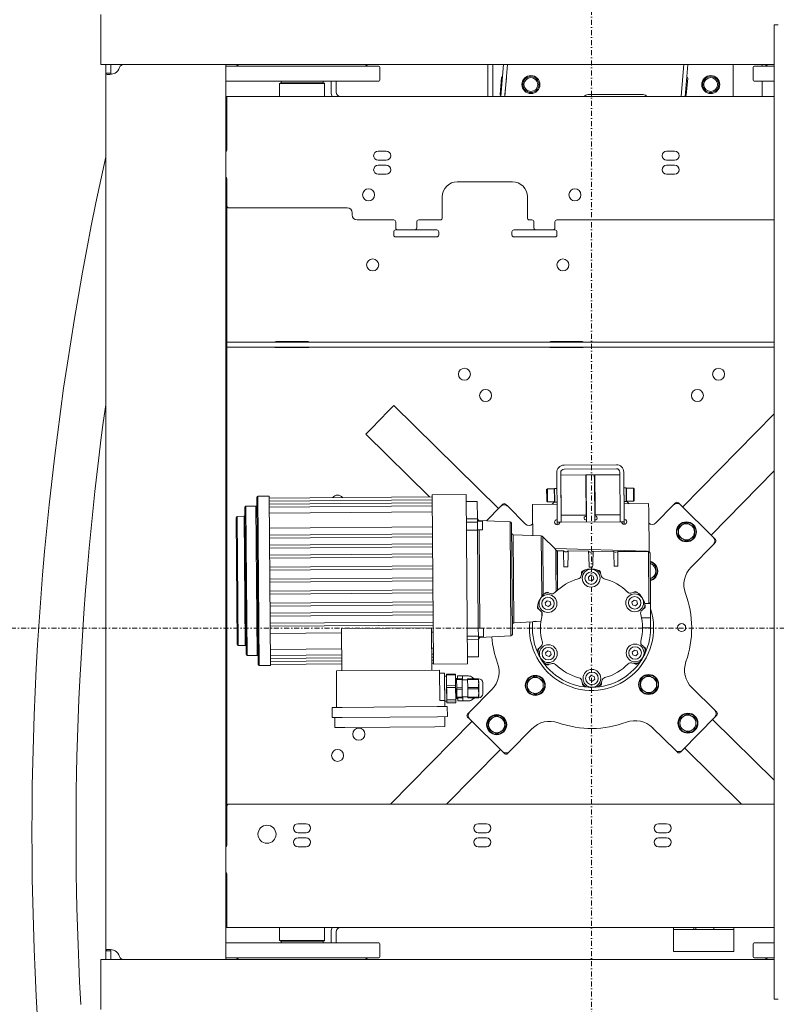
# Model space of a CAD drawing. Header units: millimetres. Extents: x -47038 to 86296, y -75637 to 48966.
# Tile 68 of 174: x -37646 to -36891, y 31550 to 32533. Entities that reach past the tile are written whole.
import ezdxf

# ---------------------------------------------------------------- set-up
doc = ezdxf.new("R2010")
doc.units = ezdxf.units.MM
doc.linetypes.add('DASHDOT', pattern=[1, 0.5, -0.25, 0, -0.25])
doc.layers.add('00 - nowa technologia myjni_Nr_pióra__95', color=7, linetype='Continuous', lineweight=20, true_color=0x7c7c7c)
doc.layers.add('XREF', color=8, linetype='Continuous', lineweight=9)

# ---------------------------------------------------------------- blocks, each defined once
blk = doc.blocks.new('parter 2025.10.15')
at = {"layer": '00 - nowa technologia myjni_Nr_pióra__95', "color": 8, "linetype": 'DASHDOT', "lineweight": 5}
for p, q in [((138.519, 2711.051), (138.519, 2585.601)), ((201.243, 2648.325), (75.793, 2648.325))]:
    blk.add_line(p, q, dxfattribs=at)
at = {"layer": '00 - nowa technologia myjni_Nr_pióra__95', "color": 8, "linetype": 'Continuous', "lineweight": 5}
for p, q in [((89.518, 2709.575), (89.518, 2705.576)), ((156.769, 2706.026), (156.769, 2708.526)), ((157.169, 2708.526), (156.769, 2708.526)), ((156.769, 2706.026), (156.769, 2613.826)), ((89.518, 2705.576), (89.518, 2704.575)), ((89.518, 2704.575), (156.769, 2704.575)), ((90.018, 2704.575), (90.018, 2704.29)), ((90.519, 2704.575), (90.018, 2704.575)), ((90.018, 2703.715), (90.018, 2704.29)), ((90.904, 2704.575), (90.519, 2704.575)), ((90.519, 2704.575), (90.519, 2704.29)), ((90.519, 2703.715), (90.519, 2704.29)), ((102.018, 2704.575), (91.79, 2704.575)), ((102.018, 2704.575), (102.018, 2615.276)), ((102.018, 2704.426), (105.951, 2704.426)), ((105.951, 2704.426), (117.269, 2704.426)), ((117.368, 2703.026), (117.368, 2704.326)), ((128.168, 2704.576), (128.168, 2701.376)), ((128.669, 2701.376), (128.669, 2704.576)), ((129.742, 2704.575), (129.536, 2702.217)), ((130.144, 2704.575), (129.934, 2702.182)), ((147.742, 2704.575), (147.536, 2702.217)), ((148.144, 2704.575), (147.934, 2702.182)), ((152.668, 2704.576), (152.668, 2701.376)), ((154.669, 2703.026), (154.669, 2704.326)), ((154.769, 2704.426), (156.769, 2704.426)), ((155.569, 2704.426), (155.569, 2704.576)), ((90.018, 2616.136), (90.018, 2703.715)), ((90.519, 2703.715), (90.018, 2703.715)), ((102.018, 2702.926), (105.951, 2702.926)), ((105.951, 2702.926), (117.269, 2702.926)), ((107.538, 2702.926), (107.518, 2702.906)), ((110.625, 2702.906), (107.518, 2702.906)), ((107.518, 2702.906), (107.518, 2702.746)), ((110.616, 2702.926), (107.538, 2702.926)), ((111.698, 2702.926), (110.616, 2702.926)), ((111.718, 2702.906), (110.625, 2702.906)), ((111.698, 2702.926), (111.718, 2702.906)), ((111.718, 2702.906), (111.718, 2702.746)), ((112.518, 2702.926), (112.518, 2701.815)), ((113.019, 2701.815), (113.019, 2702.926)), ((129.382, 2701.595), (129.53, 2703.289)), ((130.028, 2703.245), (129.88, 2701.551)), ((148.127, 2703.201), (147.978, 2701.508)), ((148.033, 2703.31), (148.036, 2703.31)), ((154.769, 2702.926), (156.769, 2702.926)), ((155.569, 2701.376), (155.569, 2702.926)), ((107.419, 2702.725), (107.368, 2702.675)), ((107.368, 2702.675), (109.619, 2702.675)), ((107.368, 2701.376), (107.368, 2702.675)), ((107.419, 2702.725), (109.619, 2702.725)), ((110.625, 2702.746), (107.518, 2702.746)), ((107.538, 2702.725), (107.518, 2702.746)), ((109.619, 2702.725), (111.819, 2702.725)), ((109.619, 2702.675), (111.868, 2702.675)), ((111.718, 2702.746), (110.625, 2702.746)), ((111.698, 2702.725), (111.718, 2702.746)), ((111.819, 2702.725), (111.868, 2702.675)), ((111.868, 2701.376), (111.868, 2702.675)), ((129.536, 2702.217), (129.462, 2701.376)), ((129.934, 2702.182), (129.864, 2701.376)), ((147.536, 2702.217), (147.462, 2701.376)), ((147.934, 2702.182), (147.864, 2701.376)), ((102.018, 2701.376), (102.119, 2701.376)), ((102.119, 2701.376), (102.119, 2700.435)), ((102.119, 2701.376), (156.769, 2701.376)), ((138.168, 2701.576), (143.669, 2701.576)), ((147.87, 2701.417), (147.867, 2701.417)), ((102.119, 2700.876), (102.018, 2700.876)), ((102.119, 2696.076), (102.119, 2700.435)), ((102.119, 2697.876), (102.018, 2697.876)), ((117.218, 2695.926), (118.019, 2695.926)), ((117.218, 2695.026), (118.019, 2695.026)), ((146.019, 2695.926), (146.819, 2695.926)), ((146.019, 2695.026), (146.819, 2695.026)), ((117.218, 2694.525), (118.019, 2694.525)), ((146.019, 2694.525), (146.819, 2694.525)), ((102.119, 2690.476), (102.119, 2693.176)), ((117.218, 2693.626), (118.019, 2693.626)), ((146.019, 2693.626), (146.819, 2693.626)), ((130.618, 2692.876), (125.119, 2692.876)), ((123.618, 2689.276), (123.618, 2691.376)), ((132.119, 2689.276), (132.119, 2691.376)), ((102.119, 2690.175), (102.018, 2690.175)), ((102.119, 2690.475), (102.119, 2690.376)), ((102.119, 2690.175), (102.119, 2690.376)), ((102.119, 2690.175), (102.119, 2688.176)), ((114.119, 2690.276), (102.318, 2690.276)), ((114.619, 2689.575), (114.619, 2689.776)), ((102.119, 2688.176), (102.119, 2677.315)), ((118.768, 2689.076), (115.119, 2689.076)), ((118.969, 2688.876), (118.969, 2688.275)), ((121.068, 2688.876), (121.068, 2688.275)), ((123.419, 2689.076), (121.268, 2689.076)), ((132.569, 2689.076), (132.318, 2689.076)), ((132.769, 2688.876), (132.769, 2688.275)), ((134.868, 2688.876), (134.868, 2688.275)), ((156.769, 2689.076), (135.069, 2689.076)), ((118.768, 2687.876), (118.768, 2687.576)), ((119.168, 2688.076), (118.969, 2688.076)), ((118.969, 2687.376), (123.069, 2687.376)), ((120.869, 2688.076), (119.169, 2688.076)), ((123.069, 2688.076), (120.869, 2688.076)), ((123.268, 2687.876), (123.268, 2687.576)), ((130.569, 2687.876), (130.569, 2687.576)), ((132.968, 2688.076), (130.768, 2688.076)), ((130.768, 2687.376), (134.868, 2687.376)), ((134.669, 2688.076), (132.968, 2688.076)), ((134.868, 2688.076), (134.668, 2688.076)), ((135.069, 2687.576), (135.069, 2687.876)), ((102.119, 2675.102), (102.119, 2677.315)), ((102.119, 2676.876), (102.318, 2676.876)), ((102.119, 2676.876), (102.119, 2676.376)), ((102.119, 2676.376), (102.318, 2676.376)), ((102.318, 2676.876), (103.737, 2676.876)), ((102.318, 2676.376), (103.737, 2676.376)), ((103.737, 2676.876), (105.447, 2676.876)), ((103.737, 2676.376), (105.447, 2676.376)), ((105.447, 2676.876), (112.295, 2676.876)), ((105.447, 2676.376), (112.295, 2676.376)), ((107.018, 2676.926), (110.219, 2676.926)), ((112.295, 2676.876), (119.135, 2676.876)), ((112.295, 2676.376), (119.135, 2676.376)), ((119.135, 2676.876), (152.902, 2676.876)), ((119.135, 2676.376), (152.902, 2676.376)), ((134.418, 2676.926), (137.619, 2676.926)), ((152.902, 2676.876), (156.769, 2676.876)), ((152.902, 2676.376), (156.769, 2676.376)), ((110.219, 2676.326), (107.018, 2676.326)), ((137.619, 2676.326), (134.418, 2676.326)), ((102.119, 2675.102), (102.119, 2657.472)), ((118.227, 2669.978), (118.789, 2670.548)), ((129.23, 2660.272), (118.789, 2670.548)), ((116.544, 2668.267), (118.227, 2669.978)), ((147.614, 2660.42), (156.769, 2669.721)), ((115.983, 2667.697), (116.544, 2668.267)), ((122.335, 2661.446), (115.983, 2667.697)), ((135.778, 2664.604), (140.998, 2664.646)), ((135.08, 2659.398), (135.044, 2663.858)), ((135.444, 2663.861), (135.48, 2659.402)), ((135.446, 2663.602), (137.946, 2663.621)), ((135.446, 2663.602), (135.451, 2663.017)), ((135.781, 2664.204), (141.001, 2664.246)), ((137.946, 2663.621), (137.951, 2663.037)), ((137.996, 2663.622), (138.796, 2663.628)), ((137.996, 2663.622), (138, 2663.122)), ((138.796, 2663.628), (138.8, 2663.128)), ((141.346, 2663.649), (138.846, 2663.629)), ((138.873, 2660.214), (138.846, 2663.629)), ((141.344, 2663.909), (141.38, 2659.449)), ((141.78, 2659.452), (141.744, 2663.912)), ((150.465, 2657.614), (156.769, 2664.019)), ((135.451, 2663.017), (135.478, 2659.602)), ((137.951, 2663.037), (137.978, 2659.622)), ((138.034, 2658.922), (138, 2663.122)), ((138.834, 2658.928), (138.8, 2663.128)), ((122.611, 2661.649), (126.011, 2661.676)), ((122.747, 2644.749), (122.611, 2661.649)), ((126.011, 2661.676), (126.147, 2644.777)), ((134.038, 2662.16), (134.117, 2662.241)), ((134.045, 2661.317), (134.038, 2662.16)), ((134.803, 2662.246), (134.117, 2662.241)), ((134.125, 2661.279), (134.117, 2662.241)), ((134.811, 2661.285), (134.803, 2662.246)), ((134.837, 2662.213), (134.803, 2662.246)), ((135.057, 2662.273), (134.837, 2662.271)), ((134.847, 2661.044), (134.837, 2662.271)), ((141.757, 2662.327), (141.977, 2662.329)), ((141.757, 2662.327), (141.758, 2662.205)), ((141.758, 2662.205), (141.767, 2660.977)), ((141.977, 2662.329), (141.978, 2662.207)), ((141.977, 2662.27), (142.01, 2662.304)), ((141.977, 2662.27), (141.98, 2661.949)), ((141.978, 2662.207), (141.987, 2660.979)), ((141.98, 2661.949), (141.987, 2661.037)), ((142.01, 2662.304), (142.697, 2662.309)), ((142.01, 2662.304), (142.013, 2661.966)), ((142.013, 2661.966), (142.021, 2661.004)), ((142.697, 2662.309), (142.699, 2661.971)), ((142.777, 2662.23), (142.697, 2662.309)), ((142.699, 2661.971), (142.707, 2661.01)), ((142.777, 2662.23), (142.78, 2661.933)), ((142.78, 2661.933), (142.787, 2661.09)), ((105.113, 2661.409), (105.246, 2644.709)), ((105.212, 2661.51), (106.342, 2661.519)), ((105.212, 2661.51), (105.347, 2644.61)), ((106.342, 2661.519), (106.477, 2644.619)), ((106.344, 2661.319), (122.613, 2661.449)), ((106.346, 2661.019), (122.615, 2661.149)), ((106.348, 2660.719), (122.618, 2660.849)), ((127.117, 2660.984), (126.017, 2660.975)), ((127.117, 2660.984), (127.131, 2659.245)), ((129.442, 2660.488), (129.651, 2660.7)), ((129.934, 2660.702), (130.148, 2660.492)), ((132.619, 2660.679), (135.069, 2660.698)), ((132.619, 2660.679), (132.625, 2659.939)), ((134.047, 2661.02), (134.045, 2661.317)), ((134.047, 2661.02), (134.128, 2660.941)), ((134.128, 2660.941), (134.125, 2661.279)), ((134.814, 2660.946), (134.128, 2660.941)), ((134.577, 2660.695), (134.847, 2660.969)), ((134.814, 2660.946), (134.811, 2661.285)), ((134.847, 2660.98), (134.814, 2660.946)), ((134.848, 2660.922), (134.847, 2661.044)), ((135.068, 2660.923), (134.848, 2660.922)), ((141.767, 2660.977), (141.987, 2660.979)), ((141.769, 2660.752), (144.219, 2660.772)), ((141.769, 2660.752), (141.775, 2660.012)), ((141.987, 2661.037), (142.021, 2661.004)), ((141.987, 2661.026), (142.262, 2660.756)), ((142.021, 2661.004), (142.707, 2661.01)), ((142.787, 2661.09), (142.707, 2661.01)), ((144.225, 2660.032), (144.219, 2660.772)), ((144.93, 2658.832), (146.694, 2660.625)), ((146.695, 2660.626), (146.904, 2660.838)), ((147.187, 2660.84), (147.401, 2660.63)), ((147.401, 2660.63), (150.679, 2657.404)), ((103.921, 2660.399), (104.038, 2645.7)), ((104.02, 2660.5), (105.02, 2660.508)), ((104.139, 2645.6), (104.02, 2660.5)), ((105.139, 2645.608), (105.02, 2660.508)), ((106.351, 2660.419), (122.62, 2660.549)), ((106.356, 2659.818), (122.625, 2659.949)), ((128.032, 2659.055), (129.441, 2660.486)), ((130.148, 2660.492), (131.94, 2658.728)), ((132.644, 2657.585), (132.625, 2659.939)), ((138.878, 2659.629), (138.873, 2660.214)), ((141.378, 2659.649), (138.878, 2659.629)), ((138.879, 2659.529), (138.878, 2659.629)), ((141.775, 2660.012), (141.782, 2659.202)), ((144.225, 2660.032), (144.258, 2655.963)), ((103.029, 2659.392), (103.131, 2646.692)), ((103.128, 2659.493), (103.828, 2659.499)), ((103.231, 2646.593), (103.128, 2659.493)), ((103.931, 2646.599), (103.828, 2659.499)), ((127.131, 2659.245), (126.031, 2659.237)), ((127.133, 2658.927), (126.033, 2658.918)), ((127.133, 2658.927), (127.131, 2659.245)), ((127.133, 2658.999), (127.613, 2659.002)), ((127.14, 2658.121), (127.133, 2658.927)), ((127.282, 2659.085), (127.283, 2659)), ((127.282, 2659.085), (130.383, 2658.961)), ((127.633, 2658.983), (127.638, 2658.291)), ((130.474, 2647.56), (130.383, 2658.961)), ((130.623, 2647.712), (130.534, 2658.813)), ((135.084, 2658.899), (135.08, 2659.398)), ((135.084, 2658.899), (135.484, 2658.902)), ((135.086, 2658.648), (135.084, 2658.899)), ((135.334, 2658.9), (141.534, 2658.95)), ((135.478, 2659.602), (137.978, 2659.622)), ((135.484, 2658.902), (135.48, 2659.402)), ((137.979, 2659.522), (137.978, 2659.622)), ((141.38, 2659.449), (141.384, 2658.949)), ((141.784, 2658.952), (141.384, 2658.949)), ((141.78, 2659.452), (141.784, 2658.952)), ((141.786, 2658.702), (141.784, 2658.952)), ((147.966, 2658.871), (147.571, 2658.631)), ((148.355, 2658.659), (147.966, 2658.871)), ((148.371, 2658.65), (148.355, 2658.659)), ((148.776, 2658.429), (148.371, 2658.65)), ((106.368, 2658.322), (122.637, 2658.452)), ((106.373, 2657.619), (122.643, 2657.749)), ((126.04, 2658.112), (127.14, 2658.121)), ((127.14, 2658.148), (127.619, 2658.152)), ((127.14, 2658.121), (127.218, 2648.344)), ((127.29, 2658.15), (127.368, 2648.323)), ((127.638, 2658.291), (127.639, 2658.173)), ((130.694, 2657.664), (130.764, 2648.863)), ((130.694, 2657.664), (133.495, 2657.551)), ((147.571, 2658.631), (147.177, 2658.39)), ((147.177, 2658.39), (147.188, 2657.928)), ((147.188, 2657.928), (147.199, 2657.467)), ((148.788, 2657.967), (148.776, 2658.429)), ((148.799, 2657.505), (148.788, 2657.967)), ((102.119, 2657.472), (102.119, 2645.212)), ((122.645, 2657.449), (106.376, 2657.319)), ((106.381, 2656.619), (122.651, 2656.749)), ((133.543, 2651.493), (133.495, 2657.551)), ((133.645, 2657.452), (133.692, 2651.676)), ((133.645, 2657.452), (134.849, 2656.268)), ((147.199, 2657.467), (147.605, 2657.245)), ((147.605, 2657.245), (147.621, 2657.236)), ((147.621, 2657.236), (148.01, 2657.024)), ((148.01, 2657.024), (148.404, 2657.265)), ((148.404, 2657.265), (148.799, 2657.505)), ((150.685, 2656.696), (148.455, 2654.43)), ((150.679, 2657.404), (150.893, 2657.193)), ((150.895, 2656.91), (150.685, 2656.696)), ((122.653, 2656.449), (106.384, 2656.319)), ((106.389, 2655.619), (122.659, 2655.749)), ((144.066, 2656.02), (134.849, 2656.268)), ((134.966, 2654.922), (134.956, 2656.155)), ((135.107, 2656.058), (135.096, 2656.058)), ((135.096, 2656.058), (135.104, 2655.108)), ((135.726, 2656.052), (135.107, 2656.058)), ((135.107, 2656.058), (135.138, 2652.142)), ((138.223, 2656.026), (136.18, 2656.047)), ((138.683, 2656.021), (138.68, 2655.866)), ((140.748, 2656.001), (138.683, 2656.021)), ((144.064, 2655.968), (141.158, 2655.996)), ((144.066, 2656.02), (144.064, 2655.968)), ((144.065, 2655.973), (144.207, 2655.971)), ((144.249, 2650.79), (144.207, 2655.971)), ((144.359, 2655.822), (144.398, 2650.922)), ((122.661, 2655.449), (106.392, 2655.319)), ((134.971, 2654.185), (134.966, 2654.922)), ((135.104, 2655.108), (135.128, 2652.133)), ((144.497, 2654.739), (144.367, 2654.81)), ((144.513, 2654.73), (144.497, 2654.739)), ((144.919, 2654.508), (144.513, 2654.73)), ((106.399, 2654.419), (122.668, 2654.549)), ((122.671, 2654.249), (106.401, 2654.119)), ((134.989, 2652.005), (134.971, 2654.185)), ((135.766, 2654.454), (136.165, 2654.457)), ((137.52, 2653.769), (137.524, 2653.913)), ((138.3, 2654.424), (138.631, 2654.427)), ((139.424, 2653.928), (139.43, 2653.785)), ((140.779, 2654.514), (141.15, 2654.517)), ((144.93, 2654.047), (144.919, 2654.508)), ((144.941, 2653.585), (144.93, 2654.047)), ((106.408, 2653.219), (122.678, 2653.349)), ((122.68, 2653.049), (106.411, 2652.919)), ((138.202, 2653.41), (138.414, 2653.607)), ((138.267, 2653.129), (138.202, 2653.41)), ((138.544, 2653.044), (138.267, 2653.129)), ((138.414, 2653.607), (138.69, 2653.522)), ((138.755, 2653.241), (138.544, 2653.044)), ((138.69, 2653.522), (138.755, 2653.241)), ((144.379, 2653.242), (144.547, 2653.344)), ((144.547, 2653.344), (144.941, 2653.585)), ((106.418, 2652.019), (122.687, 2652.149)), ((122.69, 2651.849), (106.42, 2651.719)), ((134.119, 2651.911), (134.246, 2651.845)), ((142.734, 2651.912), (142.86, 2651.981)), ((106.428, 2650.819), (122.697, 2650.949)), ((133.892, 2650.875), (134.104, 2651.072)), ((133.958, 2650.594), (133.892, 2650.875)), ((134.104, 2651.072), (134.38, 2650.988)), ((134.38, 2650.988), (134.445, 2650.706)), ((142.552, 2650.944), (142.764, 2651.142)), ((142.618, 2650.663), (142.552, 2650.944)), ((142.764, 2651.142), (143.04, 2651.057)), ((143.04, 2651.057), (143.105, 2650.776)), ((143.84, 2650.791), (143.999, 2650.796)), ((144.41, 2649.373), (144.398, 2650.922)), ((122.699, 2650.649), (106.43, 2650.519)), ((106.436, 2649.819), (122.705, 2649.949)), ((133.305, 2650.183), (133.183, 2650.258)), ((133.559, 2649.506), (133.556, 2649.918)), ((134.234, 2650.51), (133.958, 2650.594)), ((134.445, 2650.706), (134.234, 2650.51)), ((142.894, 2650.579), (142.618, 2650.663)), ((143.105, 2650.776), (142.894, 2650.579)), ((143.823, 2650.343), (143.702, 2650.266)), ((122.707, 2649.649), (106.438, 2649.519)), ((106.443, 2648.819), (122.713, 2648.949)), ((132.613, 2648.967), (130.764, 2648.863)), ((132.613, 2648.967), (132.619, 2648.278)), ((133.47, 2649.034), (133.013, 2649.008)), ((143.51, 2649.365), (144.41, 2649.373)), ((144.418, 2648.373), (144.41, 2649.373)), ((122.715, 2648.649), (106.446, 2648.519)), ((113.561, 2647.872), (106.452, 2647.816)), ((122.558, 2648.371), (113.558, 2648.299)), ((113.558, 2648.299), (113.592, 2644.076)), ((122.558, 2648.371), (122.591, 2644.148)), ((122.721, 2647.946), (122.561, 2647.944)), ((127.218, 2648.344), (126.118, 2648.335)), ((127.224, 2647.539), (127.218, 2648.344)), ((127.218, 2648.321), (127.698, 2648.325)), ((127.718, 2648.305), (127.719, 2648.187)), ((127.725, 2647.495), (127.719, 2648.187)), ((144.418, 2648.373), (143.617, 2648.366)), ((127.224, 2647.539), (126.124, 2647.53)), ((127.227, 2647.221), (126.127, 2647.212)), ((127.227, 2647.221), (127.224, 2647.539)), ((127.225, 2647.472), (127.705, 2647.475)), ((127.227, 2647.221), (127.241, 2645.486)), ((127.375, 2647.473), (127.376, 2647.387)), ((130.474, 2647.56), (127.376, 2647.387)), ((103.931, 2646.599), (103.231, 2646.593)), ((113.574, 2646.276), (106.464, 2646.219)), ((122.734, 2646.349), (122.574, 2646.348)), ((133.214, 2646.308), (133.335, 2646.385)), ((133.933, 2645.876), (134.144, 2646.072)), ((133.998, 2645.594), (133.933, 2645.876)), ((134.144, 2646.072), (134.42, 2645.988)), ((134.42, 2645.988), (134.485, 2645.707)), ((142.592, 2645.945), (142.804, 2646.142)), ((142.657, 2645.664), (142.592, 2645.945)), ((142.804, 2646.142), (143.08, 2646.057)), ((143.08, 2646.057), (143.145, 2645.776)), ((143.732, 2646.469), (143.855, 2646.393)), ((102.119, 2645.212), (102.119, 2635.454)), ((105.139, 2645.608), (104.139, 2645.6)), ((113.579, 2645.676), (106.469, 2645.619)), ((113.581, 2645.376), (106.472, 2645.319)), ((113.584, 2645.076), (106.474, 2645.019)), ((122.739, 2645.749), (122.579, 2645.748)), ((122.741, 2645.449), (122.581, 2645.448)), ((122.743, 2645.149), (122.583, 2645.148)), ((127.241, 2645.486), (126.141, 2645.478)), ((134.274, 2645.51), (133.998, 2645.594)), ((134.485, 2645.707), (134.274, 2645.51)), ((142.934, 2645.579), (142.657, 2645.664)), ((143.145, 2645.776), (142.934, 2645.579)), ((106.477, 2644.619), (105.347, 2644.61)), ((113.586, 2644.776), (106.476, 2644.719)), ((123.341, 2644.154), (113.042, 2644.072)), ((113.071, 2640.422), (113.042, 2644.072)), ((122.746, 2644.849), (122.586, 2644.848)), ((126.147, 2644.777), (122.747, 2644.749)), ((123.366, 2641.104), (123.341, 2644.154)), ((134.303, 2644.739), (134.177, 2644.671)), ((142.918, 2644.74), (142.791, 2644.807)), ((123.344, 2643.854), (123.844, 2643.858)), ((123.844, 2643.858), (123.849, 2643.158)), ((123.846, 2643.558), (124.046, 2643.56)), ((123.846, 2643.558), (123.866, 2641.058)), ((123.866, 2641.108), (123.849, 2643.158)), ((124.945, 2643.745), (124.045, 2643.738)), ((124.045, 2643.7), (124.045, 2643.738)), ((124.045, 2643.655), (124.045, 2643.7)), ((124.945, 2643.662), (124.045, 2643.655)), ((124.045, 2643.655), (124.054, 2642.627)), ((124.046, 2643.56), (124.066, 2641.06)), ((124.945, 2643.745), (124.945, 2643.708)), ((124.945, 2643.708), (124.945, 2643.662)), ((124.945, 2643.662), (124.954, 2642.635)), ((124.948, 2643.317), (125.148, 2643.319)), ((124.963, 2641.467), (124.949, 2643.167)), ((125.049, 2643.271), (125.598, 2643.275)), ((125.049, 2643.204), (125.049, 2643.271)), ((125.049, 2643.204), (125.599, 2643.209)), ((125.056, 2642.393), (125.049, 2643.204)), ((125.146, 2643.568), (125.646, 2643.573)), ((125.146, 2643.543), (125.146, 2643.568)), ((125.148, 2643.272), (125.146, 2643.543)), ((125.599, 2643.209), (125.598, 2643.275)), ((125.605, 2642.398), (125.599, 2643.209)), ((126.149, 2643.177), (125.599, 2643.172)), ((126.154, 2643.577), (125.646, 2643.573)), ((125.646, 2643.548), (125.646, 2643.573)), ((125.649, 2643.173), (125.646, 2643.548)), ((126.149, 2643.28), (127.185, 2643.288)), ((126.149, 2643.213), (126.149, 2643.28)), ((126.149, 2643.213), (127.186, 2643.221)), ((126.156, 2642.402), (126.149, 2643.213)), ((126.154, 2643.577), (126.236, 2643.577)), ((126.647, 2643.427), (126.648, 2643.293)), ((126.648, 2643.33), (126.762, 2643.332)), ((126.648, 2643.284), (126.648, 2643.293)), ((126.762, 2643.285), (126.762, 2643.332)), ((127.185, 2643.288), (127.186, 2643.221)), ((127.252, 2642.816), (127.249, 2643.285)), ((132.491, 2643.307), (132.096, 2643.066)), ((132.096, 2643.066), (132.107, 2642.605)), ((132.885, 2643.547), (132.491, 2643.307)), ((133.274, 2643.335), (132.885, 2643.547)), ((133.29, 2643.326), (133.274, 2643.335)), ((133.696, 2643.105), (133.29, 2643.326)), ((133.707, 2642.643), (133.696, 2643.105)), ((138.282, 2643.41), (138.494, 2643.607)), ((138.347, 2643.129), (138.282, 2643.41)), ((138.624, 2643.045), (138.347, 2643.129)), ((138.494, 2643.607), (138.77, 2643.523)), ((138.835, 2643.241), (138.624, 2643.045)), ((138.77, 2643.523), (138.835, 2643.241)), ((143.804, 2643.397), (143.41, 2643.157)), ((143.41, 2643.157), (143.421, 2642.695)), ((144.198, 2643.638), (143.804, 2643.397)), ((144.587, 2643.426), (144.198, 2643.638)), ((144.604, 2643.416), (144.587, 2643.426)), ((145.009, 2643.195), (144.604, 2643.416)), ((145.02, 2642.733), (145.009, 2643.195)), ((124.954, 2642.635), (124.054, 2642.627)), ((124.055, 2642.407), (124.054, 2642.627)), ((124.955, 2642.415), (124.055, 2642.407)), ((124.055, 2642.407), (124.065, 2641.199)), ((124.954, 2642.635), (124.955, 2642.415)), ((124.955, 2642.415), (124.965, 2641.206)), ((125.056, 2642.393), (125.605, 2642.398)), ((125.057, 2642.258), (125.056, 2642.393)), ((125.057, 2642.258), (125.607, 2642.262)), ((125.063, 2641.44), (125.057, 2642.258)), ((125.607, 2642.262), (125.605, 2642.398)), ((125.613, 2641.444), (125.607, 2642.262)), ((126.156, 2642.402), (127.192, 2642.411)), ((126.157, 2642.266), (126.156, 2642.402)), ((126.157, 2642.266), (127.193, 2642.275)), ((126.163, 2641.449), (126.157, 2642.266)), ((126.352, 2639.955), (128.582, 2642.221)), ((127.193, 2642.275), (127.192, 2642.411)), ((127.26, 2641.886), (127.252, 2642.816)), ((127.652, 2642.888), (127.658, 2642.079)), ((127.658, 2642.079), (127.661, 2641.789)), ((132.107, 2642.605), (132.118, 2642.143)), ((132.118, 2642.143), (132.524, 2641.922)), ((133.324, 2641.941), (133.718, 2642.181)), ((133.718, 2642.181), (133.707, 2642.643)), ((137.613, 2642.723), (137.607, 2642.866)), ((139.517, 2642.882), (139.513, 2642.738)), ((143.421, 2642.695), (143.432, 2642.233)), ((143.432, 2642.233), (143.837, 2642.012)), ((143.837, 2642.012), (143.854, 2642.003)), ((143.854, 2642.003), (144.243, 2641.791)), ((144.243, 2641.791), (144.637, 2642.031)), ((144.637, 2642.031), (145.031, 2642.272)), ((145.031, 2642.272), (145.02, 2642.733)), ((148.551, 2642.381), (150.817, 2640.15)), ((123.866, 2641.108), (123.366, 2641.104)), ((123.871, 2640.508), (123.866, 2641.108)), ((123.866, 2641.058), (124.066, 2641.06)), ((123.866, 2641.058), (124.066, 2641.06)), ((124.965, 2641.206), (124.065, 2641.199)), ((124.066, 2641.062), (124.065, 2641.199)), ((124.966, 2641.069), (124.066, 2641.062)), ((124.068, 2640.882), (124.066, 2641.062)), ((124.964, 2641.317), (125.164, 2641.319)), ((124.965, 2641.206), (124.966, 2641.069)), ((124.966, 2641.069), (124.968, 2640.889)), ((125.063, 2641.44), (125.613, 2641.444)), ((125.064, 2641.371), (125.063, 2641.44)), ((125.064, 2641.371), (125.614, 2641.376)), ((125.064, 2641.371), (125.064, 2641.364)), ((125.064, 2641.364), (125.614, 2641.369)), ((125.166, 2641.093), (125.164, 2641.365)), ((125.166, 2641.068), (125.166, 2641.093)), ((125.166, 2641.068), (125.666, 2641.073)), ((126.163, 2641.477), (125.613, 2641.472)), ((125.614, 2641.376), (125.613, 2641.444)), ((125.614, 2641.376), (125.614, 2641.369)), ((125.666, 2641.098), (125.663, 2641.472)), ((125.666, 2641.073), (125.666, 2641.098)), ((126.174, 2641.077), (125.666, 2641.073)), ((126.163, 2641.449), (127.2, 2641.457)), ((126.164, 2641.38), (126.163, 2641.449)), ((126.164, 2641.38), (127.2, 2641.388)), ((126.164, 2641.373), (127.2, 2641.381)), ((126.164, 2641.38), (126.164, 2641.373)), ((126.256, 2641.078), (126.174, 2641.077)), ((126.665, 2641.234), (126.664, 2641.377)), ((126.664, 2641.331), (126.778, 2641.331)), ((126.778, 2641.378), (126.778, 2641.331)), ((127.2, 2641.457), (127.2, 2641.388)), ((127.26, 2641.866), (127.26, 2641.886)), ((127.26, 2641.866), (127.26, 2641.886)), ((127.264, 2641.385), (127.26, 2641.866)), ((132.524, 2641.922), (132.54, 2641.912)), ((132.54, 2641.912), (132.929, 2641.7)), ((132.929, 2641.7), (133.324, 2641.941)), ((112.621, 2640.418), (113.621, 2640.426)), ((112.629, 2639.418), (112.621, 2640.418)), ((123.121, 2640.502), (113.621, 2640.426)), ((123.121, 2640.502), (123.782, 2640.507)), ((123.871, 2640.508), (123.782, 2640.507)), ((123.871, 2640.508), (124.121, 2640.51)), ((124.968, 2640.889), (124.068, 2640.882)), ((124.121, 2640.51), (124.129, 2639.51)), ((150.817, 2640.15), (151.031, 2639.94)), ((113.629, 2639.426), (112.629, 2639.418)), ((112.887, 2638.42), (112.879, 2639.42)), ((123.129, 2639.502), (113.629, 2639.426)), ((126.572, 2639.037), (118.441, 2630.775)), ((124.129, 2639.51), (123.129, 2639.502)), ((123.879, 2639.508), (123.887, 2638.508)), ((126.142, 2639.741), (126.351, 2639.953)), ((126.358, 2639.248), (126.144, 2639.458)), ((129.636, 2636.021), (126.358, 2639.248)), ((128.633, 2639.387), (128.238, 2639.146)), ((128.238, 2639.146), (128.25, 2638.684)), ((129.027, 2639.627), (128.633, 2639.387)), ((129.416, 2639.415), (129.027, 2639.627)), ((129.433, 2639.406), (129.416, 2639.415)), ((129.838, 2639.185), (129.433, 2639.406)), ((129.849, 2638.723), (129.838, 2639.185)), ((147.724, 2639.539), (147.33, 2639.299)), ((147.33, 2639.299), (147.341, 2638.837)), ((150.823, 2639.444), (147.596, 2636.165)), ((148.118, 2639.78), (147.724, 2639.539)), ((148.507, 2639.568), (148.118, 2639.78)), ((148.524, 2639.559), (148.507, 2639.568)), ((148.929, 2639.337), (148.524, 2639.559)), ((148.94, 2638.876), (148.929, 2639.337)), ((150.612, 2639.23), (156.769, 2633.171)), ((151.033, 2639.657), (150.823, 2639.444)), ((113.887, 2638.428), (112.887, 2638.42)), ((122.887, 2638.5), (113.887, 2638.428)), ((123.887, 2638.508), (122.887, 2638.5)), ((128.25, 2638.684), (128.261, 2638.223)), ((128.261, 2638.223), (128.666, 2638.001)), ((129.071, 2637.78), (129.466, 2638.021)), ((129.466, 2638.021), (129.86, 2638.261)), ((129.86, 2638.261), (129.849, 2638.723)), ((132.574, 2638.293), (130.343, 2636.027)), ((146.889, 2636.159), (144.623, 2638.389)), ((147.341, 2638.837), (147.352, 2638.376)), ((147.352, 2638.376), (147.757, 2638.154)), ((147.757, 2638.154), (147.774, 2638.145)), ((147.774, 2638.145), (148.163, 2637.933)), ((148.163, 2637.933), (148.557, 2638.173)), ((148.557, 2638.173), (148.951, 2638.414)), ((148.951, 2638.414), (148.94, 2638.876)), ((128.666, 2638.001), (128.683, 2637.992)), ((128.683, 2637.992), (129.071, 2637.78)), ((129.423, 2636.232), (124.053, 2630.775)), ((147.103, 2635.949), (146.889, 2636.159)), ((147.596, 2636.165), (147.386, 2635.951)), ((147.807, 2636.379), (153.5, 2630.775)), ((102.119, 2631.829), (102.119, 2635.454)), ((129.85, 2635.811), (129.636, 2636.021)), ((130.343, 2636.027), (130.133, 2635.813)), ((102.119, 2631.829), (102.119, 2630.576)), ((102.119, 2626.676), (102.119, 2630.576)), ((102.318, 2630.775), (156.769, 2630.775)), ((110.018, 2628.826), (109.218, 2628.826)), ((128.019, 2628.826), (127.218, 2628.826)), ((146.019, 2628.826), (145.219, 2628.826)), ((110.018, 2627.926), (109.218, 2627.926)), ((110.018, 2627.426), (109.218, 2627.426)), ((128.019, 2627.926), (127.218, 2627.926)), ((128.019, 2627.426), (127.218, 2627.426)), ((146.019, 2627.926), (145.219, 2627.926)), ((146.019, 2627.426), (145.219, 2627.426)), ((110.018, 2626.526), (109.218, 2626.526)), ((128.019, 2626.526), (127.218, 2626.526)), ((146.019, 2626.526), (145.219, 2626.526)), ((102.119, 2619.416), (102.119, 2623.776)), ((102.119, 2621.976), (102.018, 2621.976)), ((102.119, 2619.416), (102.119, 2618.476)), ((102.119, 2618.975), (102.018, 2618.975)), ((102.018, 2618.975), (102.119, 2618.975)), ((102.018, 2618.476), (102.119, 2618.476)), ((156.769, 2618.476), (102.119, 2618.476)), ((109.619, 2618.476), (107.368, 2618.476)), ((107.368, 2618.476), (107.368, 2617.176)), ((111.868, 2618.476), (109.619, 2618.476)), ((111.868, 2618.476), (111.868, 2617.176)), ((115.719, 2618.476), (117.818, 2618.476)), ((148.718, 2618.476), (148.918, 2618.476)), ((148.918, 2618.476), (149.118, 2618.476)), ((148.918, 2618.476), (148.918, 2618.275)), ((149.118, 2618.476), (150.318, 2618.476)), ((150.318, 2618.476), (150.518, 2618.476)), ((150.518, 2618.476), (150.718, 2618.476)), ((152.718, 2618.476), (152.719, 2618.476)), ((154.218, 2618.476), (156.319, 2618.476)), ((112.518, 2616.926), (112.518, 2618.036)), ((113.019, 2618.036), (113.019, 2616.926)), ((148.718, 2618.275), (146.718, 2618.275)), ((146.719, 2618.086), (146.719, 2616.466)), ((148.718, 2618.275), (148.918, 2618.275)), ((148.918, 2618.275), (149.118, 2618.275)), ((149.118, 2618.275), (150.318, 2618.275)), ((150.318, 2618.275), (150.518, 2618.275)), ((150.518, 2618.275), (150.718, 2618.275)), ((152.718, 2618.275), (150.718, 2618.275)), ((152.718, 2618.275), (152.719, 2618.275)), ((152.719, 2616.466), (152.719, 2618.086)), ((152.719, 2618.086), (152.719, 2616.466)), ((113.286, 2616.926), (102.019, 2616.926)), ((109.619, 2617.176), (107.368, 2617.176)), ((107.419, 2617.126), (107.368, 2617.176)), ((109.619, 2617.126), (107.419, 2617.126)), ((107.538, 2617.126), (107.518, 2617.106)), ((107.518, 2617.106), (108.612, 2617.106)), ((107.518, 2616.945), (107.518, 2617.106)), ((107.518, 2616.945), (108.612, 2616.945)), ((107.538, 2616.926), (107.518, 2616.945)), ((107.538, 2617.126), (108.621, 2617.126)), ((108.612, 2617.106), (111.718, 2617.106)), ((108.612, 2616.945), (111.718, 2616.945)), ((108.621, 2617.126), (111.698, 2617.126)), ((111.868, 2617.176), (109.619, 2617.176)), ((111.819, 2617.126), (109.619, 2617.126)), ((111.698, 2617.126), (111.718, 2617.106)), ((111.698, 2616.926), (111.718, 2616.945)), ((111.718, 2616.945), (111.718, 2617.106)), ((111.819, 2617.126), (111.868, 2617.176)), ((117.269, 2616.926), (113.286, 2616.926)), ((117.368, 2616.826), (117.368, 2615.526)), ((154.669, 2616.826), (154.669, 2615.526)), ((156.769, 2616.926), (154.769, 2616.926)), ((90.018, 2615.561), (90.018, 2616.136)), ((90.519, 2616.136), (90.018, 2616.136)), ((90.018, 2615.561), (90.018, 2615.276)), ((90.519, 2615.561), (90.519, 2616.136)), ((90.519, 2615.561), (90.519, 2615.276)), ((113.286, 2615.426), (102.019, 2615.426)), ((117.269, 2615.426), (113.286, 2615.426)), ((146.719, 2616.076), (152.719, 2616.076)), ((152.719, 2616.276), (152.721, 2616.276)), ((152.721, 2616.076), (152.719, 2616.076)), ((152.721, 2616.276), (152.721, 2616.076)), ((156.769, 2615.426), (154.769, 2615.426)), ((89.518, 2615.276), (89.518, 2614.276)), ((89.518, 2615.276), (156.769, 2615.276)), ((89.518, 2614.276), (89.518, 2610.276)), ((156.769, 2611.326), (156.769, 2613.826)), ((156.769, 2611.326), (157.169, 2611.326))]:
    blk.add_line(p, q, dxfattribs=at)
for points in [[(90.018, 2703.715), (90.021, 2703.692), (90.027, 2703.67), (90.037, 2703.651), (90.052, 2703.634), (90.071, 2703.619), (90.095, 2703.607), (90.154, 2703.588), (90.219, 2703.579), (90.294, 2703.576)], [(90.294, 2703.576), (90.361, 2703.578), (90.433, 2703.584), (90.585, 2703.606), (90.744, 2703.643), (90.852, 2703.676), (90.959, 2703.715)], [(90.519, 2703.715), (90.523, 2703.668), (90.537, 2703.629), (90.56, 2703.602)], [(90.018, 2670.614), (89.777, 2668.852), (89.546, 2667.088), (89.325, 2665.323), (89.126, 2663.653), (88.936, 2661.983), (88.756, 2660.312), (88.553, 2658.316), (88.365, 2656.32), (88.19, 2654.322), (88.008, 2652.08), (87.841, 2649.836), (87.69, 2647.591), (87.553, 2645.345), (87.433, 2643.098), (87.343, 2641.206), (87.265, 2639.313), (87.198, 2637.42), (87.144, 2635.526), (87.107, 2633.845), (87.079, 2632.164), (87.061, 2630.483), (87.051, 2628.802), (87.051, 2627.121), (87.059, 2625.44), (87.077, 2623.759), (87.103, 2622.078), (87.14, 2620.397), (87.191, 2618.56), (87.255, 2616.723), (87.329, 2614.886), (87.414, 2613.05), (87.532, 2610.794)], [(135.025, 2656.075), (134.992, 2656.1), (134.969, 2656.129), (134.956, 2656.155)], [(135.766, 2654.454), (135.73, 2655.846), (135.726, 2656.052)], [(136.18, 2656.047), (136.178, 2655.766), (136.165, 2654.457)], [(140.779, 2654.514), (140.752, 2655.785), (140.748, 2656.001)], [(141.158, 2655.996), (141.155, 2655.444), (141.15, 2654.517)], [(144.249, 2650.79), (144.284, 2650.791), (144.317, 2650.8), (144.346, 2650.816), (144.355, 2650.823)], [(144.355, 2650.823), (144.382, 2650.856), (144.396, 2650.898), (144.398, 2650.922)], [(127.185, 2643.288), (127.238, 2643.286), (127.247, 2643.286), (127.249, 2643.285)], [(127.252, 2642.816), (127.249, 2642.897), (127.24, 2642.98), (127.219, 2643.095), (127.186, 2643.221)], [(127.192, 2642.411), (127.224, 2642.537), (127.243, 2642.653), (127.25, 2642.735), (127.252, 2642.816)], [(127.26, 2641.886), (127.251, 2642.007), (127.229, 2642.135), (127.193, 2642.275)], [(127.2, 2641.457), (127.231, 2641.585), (127.25, 2641.701), (127.258, 2641.785), (127.26, 2641.866)], [(127.2, 2641.388), (127.253, 2641.387), (127.262, 2641.386), (127.264, 2641.385)], [(127.264, 2641.385), (127.262, 2641.385), (127.253, 2641.384), (127.2, 2641.381)], [(90.294, 2616.276), (90.232, 2616.273), (90.176, 2616.267), (90.134, 2616.258), (90.097, 2616.246), (90.066, 2616.228), (90.042, 2616.207), (90.024, 2616.174), (90.018, 2616.136)], [(90.959, 2616.136), (90.881, 2616.165), (90.802, 2616.191), (90.645, 2616.233), (90.491, 2616.261), (90.348, 2616.274), (90.294, 2616.276)], [(90.56, 2616.25), (90.537, 2616.222), (90.523, 2616.184), (90.519, 2616.136)]]:
    blk.add_lwpolyline(points, dxfattribs=at)
for centre, radius in [((132.469, 2702.576), 0.9), ((132.469, 2702.576), 0.8), ((132.469, 2702.576), 0.692), ((150.419, 2702.576), 0.9), ((150.419, 2702.576), 0.8), ((150.419, 2702.576), 0.692), ((116.268, 2691.576), 0.6), ((136.868, 2691.576), 0.6), ((116.669, 2684.575), 0.6), ((135.668, 2684.575), 0.6), ((125.826, 2673.675), 0.6), ((151.211, 2673.675), 0.6), ((127.947, 2671.554), 0.6), ((149.09, 2671.554), 0.6), ((147.988, 2657.948), 1), ((147.988, 2657.948), 0.95), ((147.988, 2657.948), 0.8), ((138.479, 2653.325), 0.89), ((138.479, 2653.325), 0.625), ((134.169, 2650.791), 0.89), ((134.169, 2650.791), 0.625), ((142.829, 2650.86), 0.89), ((142.829, 2650.86), 0.625), ((147.518, 2648.397), 0.4), ((134.209, 2645.791), 0.89), ((134.209, 2645.791), 0.625), ((142.869, 2645.86), 0.89), ((142.869, 2645.86), 0.625), ((138.559, 2643.326), 0.89), ((138.559, 2643.326), 0.625), ((132.907, 2642.624), 1), ((132.907, 2642.624), 0.95), ((132.907, 2642.624), 0.8), ((144.22, 2642.714), 1), ((144.22, 2642.714), 0.95), ((144.22, 2642.714), 0.8), ((129.049, 2638.704), 1), ((129.049, 2638.704), 0.95), ((129.049, 2638.704), 0.8), ((148.141, 2638.856), 1), ((148.141, 2638.856), 0.95), ((148.141, 2638.856), 0.8), ((115.29, 2637.754), 0.6), ((113.169, 2635.633), 0.6), ((106.118, 2627.776), 0.9)]:
    blk.add_circle(centre, radius, dxfattribs=at)
for centre, radius, start, end in [((90.448, 2704.575), 1, 300.69773, 343.39845), ((91.79, 2704.176), 0.4, 90, 163.39845), ((102.941, 2704.926), 0.5, 270.0008, 315.57387), ((116.296, 2704.926), 0.5, 224.42618, 269.81403), ((117.269, 2704.326), 0.1, 0, 90), ((154.769, 2704.326), 0.1, 90, 180), ((155.741, 2704.926), 0.5, 270.0008, 315.57387), ((117.269, 2703.026), 0.1, 270, 0), ((129.63, 2703.28), 0.1, 85.70071, 175), ((129.929, 2703.253), 0.1, 355, 3.96727), ((132.469, 2702.576), 0.9, 0, 90), ((148.027, 2703.21), 0.1, 355, 85), ((150.419, 2702.576), 0.9, 0, 90), ((154.769, 2703.026), 0.1, 180, 270), ((113.459, 2701.815), 0.94, 180, 207.90924), ((113.459, 2701.815), 0.44, 180, 269.57749), ((129.482, 2701.586), 0.1, 175, 264.2996), ((129.781, 2701.56), 0.1, 346.03208, 355), ((138.168, 2701.076), 0.5, 90, 143.12316), ((143.669, 2701.076), 0.5, 36.86744, 90), ((147.879, 2701.516), 0.1, 265.00001, 355), ((101.918, 2696.076), 0.2, 299.99778, 0), ((395.611, 2627.876), 312.957, 167.54539, 194.98581), ((117.218, 2695.476), 0.45, 90, 270), ((118.019, 2695.476), 0.45, 270, 90), ((146.019, 2695.476), 0.45, 90, 270), ((146.819, 2695.476), 0.45, 270, 90), ((117.218, 2694.076), 0.45, 90, 270), ((118.019, 2694.076), 0.45, 270, 90), ((146.019, 2694.076), 0.45, 90, 270), ((146.819, 2694.076), 0.45, 270, 90), ((101.918, 2693.176), 0.2, 0, 60.00223), ((125.119, 2691.376), 1.5, 90, 180), ((130.618, 2691.376), 1.5, 0, 90), ((102.318, 2690.476), 0.2, 180, 270), ((114.119, 2689.776), 0.5, 0, 90), ((115.119, 2689.575), 0.5, 180, 270), ((123.419, 2689.276), 0.2, 270, 0), ((132.318, 2689.276), 0.2, 180, 270), ((118.768, 2688.876), 0.2, 0, 90), ((119.169, 2688.275), 0.2, 180, 270), ((120.869, 2688.275), 0.2, 270, 0), ((121.268, 2688.876), 0.2, 90, 180), ((132.569, 2688.876), 0.2, 0, 90), ((132.968, 2688.275), 0.2, 180, 270), ((134.669, 2688.275), 0.2, 270, 0), ((135.069, 2688.876), 0.2, 90, 180), ((118.969, 2687.876), 0.2, 90, 180), ((118.969, 2687.576), 0.2, 180, 270), ((123.069, 2687.876), 0.2, 0, 90), ((123.069, 2687.576), 0.2, 270, 0), ((130.768, 2687.876), 0.2, 90, 180), ((130.768, 2687.576), 0.2, 180, 270), ((134.868, 2687.876), 0.2, 0, 90), ((134.868, 2687.576), 0.2, 270, 0), ((107.018, 2676.726), 0.2, 90, 131.40802), ((107.018, 2676.526), 0.2, 228.58698, 270), ((110.219, 2676.726), 0.2, 48.59339, 90), ((110.219, 2676.526), 0.2, 270, 311.41263), ((134.418, 2676.726), 0.2, 90, 131.40719), ((134.418, 2676.526), 0.2, 228.58795, 270), ((137.619, 2676.726), 0.2, 48.59281, 90), ((137.619, 2676.526), 0.2, 270, 311.41205), ((135.784, 2663.864), 0.74, 90.45839, 180.45839), ((141.004, 2663.906), 0.74, 0.45839, 90.45839), ((135.784, 2663.864), 0.34, 90.45839, 180.45839), ((141.004, 2663.906), 0.34, 0.45839, 90.45839), ((113.169, 2661.018), 0.6, 36.73961, 144.17717), ((105.296, 2661.328), 0.2, 114.74663, 156.17016), ((129.797, 2660.136), 0.5, 45.45839, 135.45839), ((129.794, 2660.56), 0.2, 45.45839, 135.45839), ((147.05, 2660.274), 0.5, 45.45839, 135.45839), ((147.047, 2660.698), 0.2, 45.45839, 135.45839), ((104.104, 2660.318), 0.2, 114.74663, 156.17016), ((104.936, 2660.69), 0.2, 294.74663, 336.17016), ((103.212, 2659.311), 0.2, 114.74663, 156.17016), ((103.744, 2659.68), 0.2, 294.78215, 336.13463), ((127.403, 2659.359), 0.3, 204.75375, 246.16303), ((127.613, 2658.982), 0.02, 0.56433, 90.49357), ((130.262, 2658.687), 0.3, 24.75382, 66.16296), ((132.291, 2659.084), 0.5, 225.45839, 313.52385), ((135.084, 2658.899), 0.25, 90.45839, 0.45839), ((137.981, 2659.322), 0.2, 90.45839, 284.93475), ((138.88, 2659.329), 0.2, 255.97973, 90.45839), ((141.784, 2658.952), 0.25, 180.45839, 90.45839), ((144.573, 2659.183), 0.5, 227.39147, 315.45839), ((127.619, 2658.172), 0.02, 270.42319, 0.44769), ((130.815, 2657.938), 0.3, 204.75375, 246.16303), ((133.413, 2657.263), 0.3, 39.2787, 74.25794), ((150.329, 2657.047), 0.5, 315.45839, 45.45839), ((150.753, 2657.05), 0.2, 315.45839, 45.45839), ((141.521, 2662.494), 9.126, 223.01803, 223.99505), ((135.093, 2656.198), 0.141, 240.87508, 271.14487), ((135.95, 2656.235), 0.29, 219.2248, 252.13868), ((135.956, 2656.252), 0.308, 252.05229, 270.27219), ((135.956, 2656.242), 0.298, 270.30787, 285.97613), ((135.962, 2656.23), 0.285, 285.38032, 319.87942), ((138.451, 2656.203), 0.289, 217.96129, 251.00175), ((222.999, 2659.149), 84.833, 182.10955, 182.33072), ((213.195, 2658.715), 75.02, 182.30415, 182.80977), ((138.456, 2656.216), 0.302, 250.88183, 270.34089), ((138.458, 2656.199), 0.285, 269.86488, 295.08498), ((138.458, 2656.205), 0.291, 294.65116, 320.77987), ((58.928, 2657.763), 79.774, 358.15385, 358.63712), ((140.953, 2656.202), 0.288, 224.50881, 252.61892), ((140.956, 2656.208), 0.294, 252.56972, 270.43228), ((140.956, 2656.202), 0.288, 270.31417, 314.40586), ((144.209, 2655.821), 0.15, 0.46144, 90.45533), ((186.697, 2657.405), 48.49, 182.79886, 183.52445), ((88.478, 2656.776), 50.208, 357.31758, 358.19321), ((144.13, 2654.027), 1, 284.53006, 76.38613), ((144.13, 2654.027), 0.95, 285.28722, 75.62896), ((144.13, 2654.027), 0.8, 288.15159, 72.76451), ((138.17, 2653.514), 0.698, 93.84814, 173.77966), ((137.798, 2653.792), 0.3, 114.75357, 156.16321), ((138.519, 2648.324), 5.802, 97.56437, 98.38339), ((138.519, 2648.325), 5.898, 87.06864, 93.84814), ((138.784, 2653.519), 0.698, 7.13712, 87.06864), ((138.519, 2648.324), 5.802, 82.53339, 83.35241), ((139.151, 2653.802), 0.3, 24.75358, 66.1632), ((150.237, 2652.677), 2.5, 135.45839, 200.37101), ((138.519, 2648.325), 5.098, 105.20504, 135.71174), ((137.076, 2653.633), 0.402, 285.20505, 353.77966), ((139.876, 2653.656), 0.402, 187.13712, 255.71174), ((138.519, 2648.325), 5.098, 45.20504, 75.71174), ((134.154, 2651.153), 0.698, 67.13712, 147.06864), ((138.52, 2648.325), 5.802, 142.53339, 143.35241), ((134.092, 2651.612), 0.3, 84.75358, 126.1632), ((134.581, 2652.166), 0.402, 247.13712, 315.71173), ((142.394, 2652.229), 0.402, 225.20504, 293.77965), ((142.837, 2651.222), 0.698, 33.84814, 113.77966), ((142.892, 2651.682), 0.3, 54.75357, 96.16321), ((138.517, 2648.325), 5.802, 37.56437, 38.38339), ((138.519, 2648.325), 10, 19.6875, 20.38931), ((138.519, 2648.325), 10, 340.54578, 20.37101), ((133.851, 2650.618), 0.698, 153.84814, 233.77966), ((138.519, 2648.325), 5.898, 147.06863, 153.84814), ((138.519, 2648.325), 5.898, 27.06864, 33.84814), ((143.149, 2650.692), 0.698, 307.13713, 27.06864), ((144.068, 2648.214), 2.582, 85.98796, 91.53951), ((138.519, 2648.325), 6.2, 174.19925, 18.35515), ((133.425, 2650.435), 0.3, 174.75358, 216.1632), ((138.52, 2648.325), 5.802, 157.56437, 158.38339), ((133.201, 2649.73), 0.402, 345.20504, 53.77966), ((143.813, 2649.815), 0.402, 127.13712, 195.71174), ((143.578, 2650.516), 0.3, 324.75356, 6.1632), ((138.517, 2648.325), 5.802, 22.53339, 23.35241), ((130.89, 2648.59), 0.3, 114.75375, 156.16303), ((133.262, 2644.634), 4.382, 95.16342, 98.52152), ((133.266, 2644.579), 4.436, 93.26591, 95.14039), ((138.519, 2648.325), 5.098, 165.20504, 195.71174), ((138.519, 2648.325), 5.098, 345.20504, 15.71173), ((127.698, 2648.305), 0.02, 0.46909, 90.49358), ((138.519, 2648.325), 5.9, 180.45804, 0.45874), ((127.501, 2647.115), 0.3, 114.75375, 156.16303), ((127.705, 2647.495), 0.02, 270.42322, 0.48119), ((138.519, 2648.325), 10, 185.00456, 200.37101), ((130.349, 2647.833), 0.3, 294.75375, 336.16303), ((133.224, 2646.836), 0.402, 307.13713, 15.71173), ((143.836, 2646.921), 0.402, 165.20504, 233.77966), ((103.312, 2646.776), 0.2, 204.78215, 246.13463), ((103.85, 2646.416), 0.2, 24.74663, 66.17015), ((133.459, 2646.135), 0.3, 144.75357, 186.16321), ((138.52, 2648.327), 5.802, 202.53339, 203.35241), ((133.888, 2645.959), 0.698, 127.13712, 207.06864), ((143.186, 2646.034), 0.698, 333.84814, 53.77966), ((143.612, 2646.216), 0.3, 354.75357, 36.16321), ((138.517, 2648.327), 5.802, 337.56437, 338.38339), ((104.22, 2645.783), 0.2, 204.74663, 246.17016), ((105.058, 2645.426), 0.2, 24.74663, 66.17015), ((138.519, 2648.325), 5.898, 207.06864, 213.84815), ((134.2, 2645.429), 0.698, 213.84815, 293.77965), ((142.883, 2645.499), 0.698, 247.13712, 327.06863), ((138.519, 2648.325), 5.898, 327.06863, 333.84814), ((150.305, 2644.163), 2.5, 160.54577, 225.45839), ((138.519, 2648.325), 10, 340.51907, 341.71875), ((105.428, 2644.793), 0.2, 204.74663, 246.17016), ((126.8, 2643.974), 2.5, 315.45839, 20.37101), ((138.52, 2648.327), 5.802, 217.56437, 218.38339), ((134.145, 2644.969), 0.3, 234.75356, 276.1632), ((134.643, 2644.423), 0.402, 45.20504, 113.77966), ((138.519, 2648.325), 5.098, 225.20504, 255.71174), ((138.519, 2648.325), 5.098, 285.20505, 315.71173), ((142.456, 2644.485), 0.402, 67.13712, 135.71174), ((142.945, 2645.039), 0.3, 264.75357, 306.1632), ((138.517, 2648.327), 5.802, 322.53338, 323.35241), ((124.999, 2643.167), 0.0501, 0.4367, 180.4367), ((126.161, 2642.73), 0.85, 55.07962, 84.95013), ((126.161, 2642.73), 0.85, 40.73519, 44.98695), ((127.252, 2642.885), 0.4, 0.45839, 90.45839), ((137.161, 2642.996), 0.402, 7.13712, 75.71174), ((138.253, 2643.133), 0.698, 187.13712, 267.06864), ((138.868, 2643.137), 0.698, 273.84814, 353.77966), ((139.961, 2643.018), 0.402, 105.20504, 173.77966), ((137.886, 2642.849), 0.3, 204.75359, 246.16321), ((138.519, 2648.328), 5.802, 262.53339, 263.35241), ((138.519, 2648.325), 5.898, 267.06864, 273.84814), ((138.519, 2648.328), 5.802, 277.56438, 278.38338), ((139.239, 2642.86), 0.3, 294.75357, 336.1632), ((125.013, 2641.468), 0.0501, 180.4367, 0.4367), ((126.167, 2641.923), 0.85, 275.96664, 305.83716), ((126.167, 2641.923), 0.85, 315.92983, 320.18204), ((127.26, 2641.786), 0.4, 270.4584, 0.45839), ((150.467, 2639.794), 0.5, 315.45839, 45.45839), ((126.284, 2639.601), 0.2, 135.45839, 225.45839), ((126.709, 2639.604), 0.5, 135.45839, 225.45839), ((134.355, 2636.539), 2.5, 70.54577, 135.45839), ((142.87, 2636.607), 2.5, 45.45839, 110.37101), ((150.891, 2639.798), 0.2, 315.45839, 45.45839), ((138.519, 2648.325), 10, 250.52748, 250.54571), ((138.519, 2648.325), 10, 250.54577, 290.37101), ((138.519, 2648.325), 10, 290.37098, 290.3977), ((147.24, 2636.516), 0.5, 225.45839, 315.45839), ((129.987, 2636.378), 0.5, 225.45839, 315.45839), ((129.991, 2635.953), 0.2, 225.45839, 315.45839), ((147.243, 2636.092), 0.2, 225.45839, 315.45839), ((102.318, 2630.576), 0.2, 90, 180), ((109.218, 2628.376), 0.45, 90, 270), ((110.018, 2628.376), 0.45, 270, 90), ((127.218, 2628.376), 0.45, 90, 270), ((128.019, 2628.376), 0.45, 270, 90), ((145.219, 2628.376), 0.45, 90, 270), ((146.019, 2628.376), 0.45, 270, 90), ((109.218, 2626.976), 0.45, 90, 270), ((110.018, 2626.976), 0.45, 270, 90), ((127.218, 2626.976), 0.45, 90, 270), ((128.019, 2626.976), 0.45, 270, 90), ((145.219, 2626.976), 0.45, 90, 270), ((146.019, 2626.976), 0.45, 270, 90), ((101.918, 2626.676), 0.2, 299.99778, 0), ((101.918, 2623.776), 0.2, 0, 60.00223), ((113.459, 2618.036), 0.94, 152.08911, 180), ((113.459, 2618.036), 0.44, 90, 180), ((115.719, 2618.676), 0.2, 269.20352, 270), ((117.818, 2618.676), 0.2, 270, 270.7965), ((154.218, 2618.676), 0.2, 269.2035, 270), ((156.319, 2618.676), 0.2, 270, 270.7965), ((117.269, 2616.826), 0.1, 0, 90), ((154.769, 2616.826), 0.1, 90, 180), ((90.448, 2615.276), 1, 16.60155, 59.30227), ((91.79, 2615.676), 0.4, 196.60155, 270), ((102.941, 2614.926), 0.5, 44.42913, 89.9992), ((116.296, 2614.926), 0.5, 90.0008, 135.57087), ((117.269, 2615.526), 0.1, 270, 0), ((154.769, 2615.526), 0.1, 180, 270), ((155.741, 2614.926), 0.5, 44.42913, 89.9992)]:
    blk.add_arc(centre, radius, start, end, dxfattribs=at)
for centre, major_axis, start_param, end_param in [((146.718, 2618.666), (0, 0.39), 2.079652, 3.141593), ((148.718, 2618.666), (0, 0.39), 2.082123, 3.141593), ((150.718, 2618.666), (0, 0.39), 2.082123, 3.141593), ((152.718, 2618.666), (0, -0.39), 5.221244, 6.283185), ((152.719, 2618.086), (0, -0.39), 1.570796, 3.141593), ((146.719, 2618.086), (0, -0.19), 1.570796, 3.141593), ((152.719, 2618.086), (0, -0.19), 1.570796, 3.141593), ((146.719, 2616.466), (0, 0.39), 1.570796, 3.141593), ((152.719, 2616.466), (0, 0.39), 1.570796, 3.141593), ((152.719, 2616.466), (0, 0.19), 1.570796, 3.141593)]:
    blk.add_ellipse(centre, major_axis=major_axis, ratio=0.000574, start_param=start_param, end_param=end_param, dxfattribs=at)

msp = doc.modelspace()

# ---------------------------------------------------------------- block references
at = {"layer": 'XREF', "xscale": 10, "yscale": 10, "zscale": 10}
msp.add_blockref('parter 2025.10.15', (-38460.61, 5442.28), dxfattribs=at)

doc.saveas('drawing.dxf')
